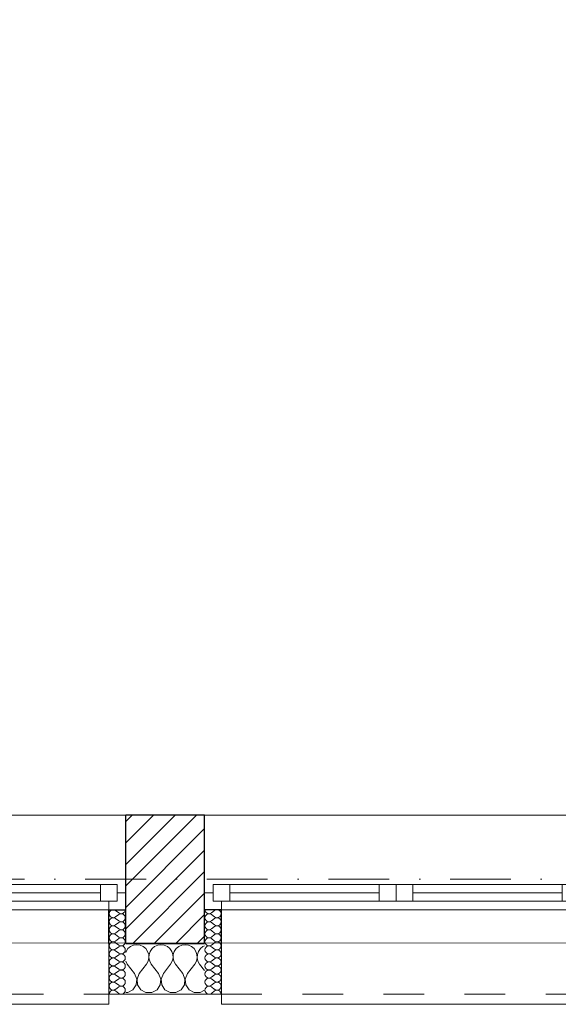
# Model space of a CAD drawing. Header units: millimetres. Extents: x -140780 to 266886, y -104422 to 233759.
# Tile 90 of 104: x 222367 to 223962, y 106825 to 109738. Entities that reach past the tile are written whole.
import ezdxf

# ---------------------------------------------------------------- set-up
doc = ezdxf.new("R2010")
doc.units = ezdxf.units.MM
doc.header["$MEASUREMENT"] = 0
doc.linetypes.add('Kropki i Kreski', pattern=[360, 180, -90, 0, -90])
doc.linetypes.add('Przerywana', pattern=[240, 120, -120])
for name, color, linetype in [('Konstrukcja - Siatki mod', 7, 'Continuous'), ('KR_INW', 7, 'Continuous'), ('NAPIS_SODON', 7, 'Continuous'), ('Okna ArchiCADa', 7, 'Continuous')]:
    doc.layers.add(name, color=color, linetype=linetype)
doc.layers.add('Konstrukcja - Siatki mod_Nr_pióra__48', color=7, linetype='Continuous', lineweight=15, true_color=0xa80f02)
doc.layers.add('KR_INW_Nr_pióra__102', color=7, linetype='Continuous', lineweight=5, true_color=0xcccccc)
for name, color, linetype, lineweight in [('KR_INW_Nr_pióra__101', 252, 'Continuous', 5), ('KR_INW_Nr_pióra__27', 7, 'Continuous', 25), ('KR_INW_Nr_pióra__47', 7, 'Continuous', 15), ('NAPIS_SODON_Nr_pióra__1', 7, 'Continuous', 13), ('Okna ArchiCADa_Nr_pióra__1', 7, 'Continuous', 13), ('Okna ArchiCADa_Nr_pióra__27', 7, 'Continuous', 25)]:
    doc.layers.add(name, color=color, linetype=linetype, lineweight=lineweight)

# ---------------------------------------------------------------- blocks, each defined once
blk = doc.blocks.new('Strop_1', base_point=(179225, 121523.3))
at = {"layer": 'NAPIS_SODON_Nr_pióra__1', "linetype": 'Continuous', "flags": 128}
blk.add_lwpolyline([(179225, 121523.3), (179225.9, 107003.8), (250898.3, 107008.3), (250897.4, 121527.8)], close=True, dxfattribs=at)
blk = doc.blocks.new('*X170')
at = {"layer": 'KR_INW_Nr_pióra__102', "linetype": 'Continuous'}
for p, q in [((222714.3, 107001.6), (222704.5, 107000.2)), ((222724, 107000.2), (222714.3, 107001.6)), ((222785.7, 107001.6), (222776, 107000.2)), ((222795.5, 107000.2), (222785.7, 107001.6)), ((222857.1, 107001.6), (222847.4, 107000.2)), ((222866.9, 107000.2), (222857.1, 107001.6)), ((222682.3, 106981.8), (222681.2, 106978.4)), ((222687.9, 106989.9), (222682.3, 106981.8)), ((222695.5, 106996.2), (222687.9, 106989.9)), ((222704.5, 107000.2), (222695.5, 106996.2)), ((222733.1, 106996.2), (222724, 107000.2)), ((222740.6, 106989.9), (222733.1, 106996.2)), ((222746.2, 106981.8), (222740.6, 106989.9)), ((222749.4, 106972.5), (222746.2, 106981.8)), ((222749.9, 106962.6), (222749.4, 106972.5)), ((222750.6, 106972.5), (222750.1, 106962.6)), ((222753.8, 106981.8), (222750.6, 106972.5)), ((222759.4, 106989.9), (222753.8, 106981.8)), ((222766.9, 106996.2), (222759.4, 106989.9)), ((222776, 107000.2), (222766.9, 106996.2)), ((222804.5, 106996.2), (222795.5, 107000.2)), ((222812.1, 106989.9), (222804.5, 106996.2)), ((222817.7, 106981.8), (222812.1, 106989.9)), ((222820.8, 106972.5), (222817.7, 106981.8)), ((222821.3, 106962.6), (222820.8, 106972.5)), ((222822.1, 106972.5), (222821.6, 106962.6)), ((222825.2, 106981.8), (222822.1, 106972.5)), ((222830.8, 106989.9), (222825.2, 106981.8)), ((222838.4, 106996.2), (222830.8, 106989.9)), ((222847.4, 107000.2), (222838.4, 106996.2)), ((222875.9, 106996.2), (222866.9, 107000.2)), ((222883.5, 106989.9), (222875.9, 106996.2)), ((222889.1, 106981.8), (222883.5, 106989.9)), ((222892.2, 106972.5), (222889.1, 106981.8)), ((222892.7, 106962.6), (222892.2, 106972.5)), ((222893.5, 106972.5), (222893, 106962.6)), ((222896.6, 106981.8), (222893.5, 106972.5)), ((222902.2, 106989.9), (222896.6, 106981.8)), ((222909.8, 106996.2), (222902.2, 106989.9)), ((222914.7, 106998.4), (222909.8, 106996.2)), ((222681.2, 106952.6), (222685.7, 106944.4)), ((222707.1, 106915.9), (222685.7, 106944.4)), ((222721.4, 106915.9), (222742.9, 106944.4)), ((222742.9, 106944.4), (222747.6, 106953.1)), ((222747.6, 106953.1), (222749.9, 106962.6)), ((222750.1, 106962.6), (222752.4, 106953.1)), ((222752.4, 106953.1), (222757.1, 106944.4)), ((222778.6, 106915.9), (222757.1, 106944.4)), ((222792.9, 106915.9), (222814.3, 106944.4)), ((222814.3, 106944.4), (222819.1, 106953.1)), ((222819.1, 106953.1), (222821.3, 106962.6)), ((222821.6, 106962.6), (222823.8, 106953.1)), ((222823.8, 106953.1), (222828.6, 106944.4)), ((222850, 106915.9), (222828.6, 106944.4)), ((222864.3, 106915.9), (222885.7, 106944.4)), ((222885.7, 106944.4), (222890.5, 106953.1)), ((222890.5, 106953.1), (222892.7, 106962.6)), ((222893, 106962.6), (222895.2, 106953.1)), ((222895.2, 106953.1), (222900, 106944.4)), ((222914.7, 106924.8), (222900, 106944.4)), ((222713.9, 106899.8), (222707.1, 106915.9)), ((222721.4, 106915.9), (222714.7, 106899.8)), ((222785.3, 106899.8), (222778.6, 106915.9)), ((222792.9, 106915.9), (222786.1, 106899.8)), ((222856.7, 106899.8), (222850, 106915.9)), ((222864.3, 106915.9), (222857.6, 106899.8)), ((222712.2, 106882.5), (222713.9, 106899.8)), ((222714.7, 106899.8), (222716.3, 106882.5)), ((222783.7, 106882.5), (222785.3, 106899.8)), ((222786.1, 106899.8), (222787.8, 106882.5)), ((222855.1, 106882.5), (222856.7, 106899.8)), ((222857.6, 106899.8), (222859.2, 106882.5)), ((222681.2, 106859.8), (222687.3, 106859.8)), ((222687.3, 106859.8), (222702.6, 106868)), ((222702.6, 106868), (222712.2, 106882.5)), ((222716.3, 106882.5), (222726, 106868)), ((222726, 106868), (222741.3, 106859.8)), ((222741.3, 106859.8), (222758.7, 106859.8)), ((222758.7, 106859.8), (222774, 106868)), ((222774, 106868), (222783.7, 106882.5)), ((222787.8, 106882.5), (222797.4, 106868)), ((222797.4, 106868), (222812.7, 106859.8)), ((222812.7, 106859.8), (222830.1, 106859.8)), ((222830.1, 106859.8), (222845.5, 106868)), ((222845.5, 106868), (222855.1, 106882.5)), ((222859.2, 106882.5), (222868.8, 106868)), ((222868.8, 106868), (222884.2, 106859.8)), ((222884.2, 106859.8), (222901.6, 106859.8)), ((222901.6, 106859.8), (222914.7, 106866.9))]:
    blk.add_line(p, q, dxfattribs=at)
blk = doc.blocks.new('*X213')
at = {"layer": 'KR_INW_Nr_pióra__102', "linetype": 'Continuous'}
for p, q in [((222660.9, 107095.6), (222651.4, 107102.8)), ((222660.9, 107090.9), (222651.4, 107083.7)), ((222660.9, 107071.8), (222651.4, 107079)), ((222660.9, 107067), (222651.4, 107059.9)), ((222660.9, 107048), (222651.4, 107055.1)), ((222660.9, 107043.2), (222651.4, 107036.1)), ((222660.9, 107024.2), (222651.4, 107031.3)), ((222660.9, 107019.4), (222651.4, 107012.3)), ((222660.9, 107000.4), (222651.4, 107007.5)), ((222660.9, 106995.6), (222651.4, 106988.5)), ((222660.9, 106976.6), (222651.4, 106983.7)), ((222660.9, 106971.8), (222651.4, 106964.7)), ((222660.9, 106952.8), (222651.4, 106959.9)), ((222660.9, 106948), (222651.4, 106940.9)), ((222660.9, 106929), (222651.4, 106936.1)), ((222660.9, 106924.2), (222651.4, 106917)), ((222660.9, 106905.1), (222651.4, 106912.3)), ((222660.9, 106900.4), (222651.4, 106893.2)), ((222660.9, 106881.3), (222651.4, 106888.5)), ((222660.9, 106876.6), (222651.4, 106869.4)), ((222660.9, 106857.5), (222651.4, 106864.7))]:
    blk.add_line(p, q, dxfattribs=at)
for centre, start, end in [((222644.3, 107093.2), 53.1301, 180), ((222644.3, 107093.2), 180, 306.8699), ((222668.1, 107105.1), 233.1301, 0), ((222668.1, 107081.3), 233.1301, 126.8699), ((222644.3, 107069.4), 53.1301, 180), ((222644.3, 107069.4), 180, 306.8699), ((222668.1, 107057.5), 233.1301, 126.8699), ((222644.3, 107045.6), 53.1301, 180), ((222644.3, 107045.6), 180, 306.8699), ((222644.3, 107021.8), 53.1301, 180), ((222668.1, 107033.7), 233.1301, 126.8699), ((222644.3, 107021.8), 180, 306.8699), ((222644.3, 106998), 53.1301, 180), ((222668.1, 107009.9), 233.1301, 126.8699), ((222644.3, 106998), 180, 306.8699), ((222644.3, 106974.2), 53.1301, 180), ((222644.3, 106974.2), 180, 306.8699), ((222668.1, 106986.1), 233.1301, 126.8699), ((222668.1, 106962.3), 233.1301, 126.8699), ((222644.3, 106950.4), 53.1301, 180), ((222644.3, 106950.4), 180, 306.8699), ((222668.1, 106938.5), 233.1301, 126.8699), ((222644.3, 106926.6), 53.1301, 180), ((222644.3, 106926.6), 180, 306.8699), ((222644.3, 106902.8), 53.1301, 180), ((222668.1, 106914.7), 233.1301, 126.8699), ((222644.3, 106902.8), 180, 306.8699), ((222644.3, 106879), 53.1301, 180), ((222668.1, 106890.9), 233.1301, 126.8699), ((222644.3, 106879), 180, 306.8699), ((222644.3, 106855.1), 53.1301, 180), ((222668.1, 106867), 233.1301, 126.8699)]:
    blk.add_arc(centre, 11.9, start, end, dxfattribs=at)
blk = doc.blocks.new('*X214')
at = {"layer": 'KR_INW_Nr_pióra__102', "linetype": 'Continuous'}
for p, q in [((222935, 107095.6), (222944.5, 107102.8)), ((222935, 107090.9), (222944.5, 107083.7)), ((222935, 107071.8), (222944.5, 107079)), ((222935, 107067), (222944.5, 107059.9)), ((222935, 107048), (222944.5, 107055.1)), ((222935, 107043.2), (222944.5, 107036.1)), ((222935, 107024.2), (222944.5, 107031.3)), ((222935, 107019.4), (222944.5, 107012.3)), ((222935, 107000.4), (222944.5, 107007.5)), ((222935, 106995.6), (222944.5, 106988.5)), ((222935, 106976.6), (222944.5, 106983.7)), ((222935, 106971.8), (222944.5, 106964.7)), ((222935, 106952.8), (222944.5, 106959.9)), ((222935, 106948), (222944.5, 106940.9)), ((222935, 106929), (222944.5, 106936.1)), ((222935, 106924.2), (222944.5, 106917)), ((222935, 106905.1), (222944.5, 106912.3)), ((222935, 106900.4), (222944.5, 106893.2)), ((222935, 106881.3), (222944.5, 106888.5)), ((222935, 106876.6), (222944.5, 106869.4)), ((222935, 106857.5), (222944.5, 106864.7))]:
    blk.add_line(p, q, dxfattribs=at)
for centre, start, end in [((222927.8, 107105.1), 180, 306.8699), ((222927.8, 107081.3), 53.1301, 306.8699), ((222951.6, 107093.2), 0, 126.8699), ((222951.6, 107093.2), 233.1301, 0), ((222927.8, 107057.5), 53.1301, 306.8699), ((222951.6, 107069.4), 0, 126.8699), ((222951.6, 107069.4), 233.1301, 0), ((222927.8, 107033.7), 53.1301, 306.8699), ((222951.6, 107045.6), 0, 126.8699), ((222951.6, 107045.6), 233.1301, 0), ((222951.6, 107021.8), 0, 126.8699), ((222927.8, 107009.9), 53.1301, 306.8699), ((222951.6, 107021.8), 233.1301, 0), ((222951.6, 106998), 0, 126.8699), ((222927.8, 106986.1), 53.1301, 306.8699), ((222927.8, 106962.3), 53.1301, 306.8699), ((222951.6, 106998), 233.1301, 0), ((222951.6, 106974.2), 0, 126.8699), ((222951.6, 106974.2), 233.1301, 0), ((222927.8, 106938.5), 53.1301, 306.8699), ((222951.6, 106950.4), 0, 126.8699), ((222951.6, 106950.4), 233.1301, 0), ((222927.8, 106914.7), 53.1301, 306.8699), ((222951.6, 106926.6), 0, 126.8699), ((222951.6, 106926.6), 233.1301, 0), ((222951.6, 106902.8), 0, 126.8699), ((222927.8, 106890.9), 53.1301, 306.8699), ((222951.6, 106902.8), 233.1301, 0), ((222951.6, 106879), 0, 126.8699), ((222927.8, 106867), 53.1301, 306.8699), ((222951.6, 106879), 233.1301, 0), ((222951.6, 106855.1), 0, 126.8699)]:
    blk.add_arc(centre, 11.9, start, end, dxfattribs=at)
blk = doc.blocks.new('Okno dwuskrzydłowe 19_5')
at = {"layer": 'Okna ArchiCADa_Nr_pióra__1', "linetype": 'Continuous'}
for p, q in [((-566.8, 230), (566.8, 230)), ((-566.8, 0), (-541.8, 0)), ((-541.8, 25), (-491.8, 25)), ((-541.8, -25), (-541.8, 25)), ((-541.8, 0), (-541.8, -25)), ((-491.8, 25), (-50, 25)), ((-491.8, 25), (-491.8, -25)), ((-491.8, 25), (-50, 25)), ((-491.8, 0), (-50, 0)), ((-50, -25), (-50, 25)), ((-50, 25), (0, 25)), ((0, 25), (0, -25)), ((0, 25), (50, 25)), ((0, -25), (0, 25)), ((50, 25), (491.8, 25)), ((50, 25), (50, -25)), ((50, 25), (491.8, 25)), ((50, 0), (491.8, 0)), ((491.8, -25), (491.8, 25)), ((491.8, 25), (541.8, 25)), ((541.8, 25), (541.8, -25)), ((541.8, -25), (541.8, 0)), ((541.8, 0), (566.8, 0)), ((-541.8, -25), (-516.8, -25)), ((-491.8, -25), (-541.8, -25)), ((-516.8, -25), (-516.8, -50)), ((-50, -25), (-491.8, -25)), ((0, -25), (-50, -25)), ((50, -25), (0, -25)), ((491.8, -25), (50, -25)), ((541.8, -25), (491.8, -25)), ((516.8, -50), (516.8, -25)), ((516.8, -25), (541.8, -25)), ((-516.8, -50), (-566.8, -50)), ((0, -50), (-516.8, -50)), ((516.8, -50), (0, -50)), ((566.8, -50), (516.8, -50)), ((-516.8, -300), (-516.8, -330)), ((516.8, -330), (516.8, -300)), ((-516.8, -330), (516.8, -330))]:
    blk.add_line(p, q, dxfattribs=at)
at = {"layer": 'Okna ArchiCADa_Nr_pióra__1', "linetype": 'Przerywana'}
blk.add_line((-516.8, -300), (516.8, -300), dxfattribs=at)
at = {"layer": 'Okna ArchiCADa_Nr_pióra__27', "linetype": 'Continuous'}
for p, q in [((-566.8, -50), (-566.8, 0)), ((566.8, -50), (566.8, 0)), ((-516.8, -50), (-566.8, -50)), ((516.8, -50), (566.8, -50))]:
    blk.add_line(p, q, dxfattribs=at)
blk = doc.blocks.new('Ściana_3', base_point=(179075.1, 106855.1))
at = {"layer": 'KR_INW_Nr_pióra__101', "linetype": 'Continuous'}
h = blk.add_hatch(dxfattribs=at)
h.set_pattern_fill('Cegła_licówka', color=256, style=0, pattern_type=2)
h.set_pattern_definition([(45, (0, 0), (-31.819804, 31.819804), [])])
h.paths.add_polyline_path([(222681.2, 107155.1), (222681.2, 107105.1), (222681.2, 107005.1), (222914.7, 107005.1), (222914.7, 107105.1), (222914.7, 107155.1), (222914.7, 107385.1), (222681.2, 107385.1)])
at = {"layer": 'KR_INW_Nr_pióra__27', "linetype": 'Continuous'}
for p, q in [((222681.2, 107155.1), (222681.2, 107385.1)), ((222914.7, 107155.1), (222914.7, 107385.1)), ((222681.2, 107105.1), (222681.2, 107155.1)), ((222914.7, 107105.1), (222914.7, 107155.1)), ((222631.2, 107005.1), (222631.2, 107105.1)), ((222631.2, 107105.1), (222681.2, 107105.1)), ((222681.2, 107005.1), (222681.2, 107105.1)), ((222914.7, 107005.1), (222914.7, 107105.1)), ((222964.7, 107105.1), (222914.7, 107105.1)), ((222964.7, 107005.1), (222964.7, 107105.1)), ((222681.2, 107005.1), (222914.7, 107005.1))]:
    blk.add_line(p, q, dxfattribs=at)
at = {"layer": 'KR_INW_Nr_pióra__27', "linetype": 'Continuous', "flags": 128}
blk.add_lwpolyline([(222914.7, 107385.1), (222681.2, 107385.1)], dxfattribs=at)
at = {"layer": 'KR_INW_Nr_pióra__47', "linetype": 'Continuous'}
for p, q in [((222681.2, 107105.1), (222631.2, 107105.1)), ((222631.2, 107105.1), (222631.2, 106855.1)), ((222914.7, 107105.1), (222964.7, 107105.1)), ((222964.7, 107105.1), (222964.7, 106855.1)), ((222631.2, 106855.1), (222631.2, 107005.1)), ((222964.7, 106855.1), (222964.7, 107005.1)), ((222681.2, 106855.1), (222631.2, 106855.1)), ((222914.7, 106855.1), (222964.7, 106855.1))]:
    blk.add_line(p, q, dxfattribs=at)
at = {"layer": 'KR_INW_Nr_pióra__47', "linetype": 'Continuous', "flags": 128}
blk.add_lwpolyline([(222681.2, 106855.1), (222914.7, 106855.1)], dxfattribs=at)
at = {"layer": 'KR_INW'}
for name in ['*X213', '*X214', '*X170']:
    blk.add_blockref(name, (0, 0), dxfattribs=at)
at = {"layer": 'Okna ArchiCADa', "color": 21, "linetype": 'Continuous', "lineweight": 13, "true_color": 0xff9955, "zscale": 1000}
for p in [(222114.4, 107155.1), (223481.5, 107155.1)]:
    blk.add_blockref('Okno dwuskrzydłowe 19_5', p, dxfattribs=at)
blk = doc.blocks.new('Standardowy znacznik siatki_10')
at = {"layer": 'Konstrukcja - Siatki mod_Nr_pióra__48', "linetype": 'Kropki i Kreski'}
blk.add_line((1000, 0), (72912, 0), dxfattribs=at)

msp = doc.modelspace()

# ---------------------------------------------------------------- block references
at = {"layer": 'Konstrukcja - Siatki mod', "color": 8, "linetype": 'Continuous', "lineweight": 13, "zscale": 1000}
msp.add_blockref('Standardowy znacznik siatki_10', (177989.3, 107195.1), dxfattribs=at)
at = {"layer": 'KR_INW'}
msp.add_blockref('Ściana_3', (179075.1, 106855.1), dxfattribs=at)
at = {"layer": 'NAPIS_SODON', "linetype": 'Continuous'}
msp.add_blockref('Strop_1', (179225, 121523.3), dxfattribs=at)

doc.saveas('drawing.dxf')
